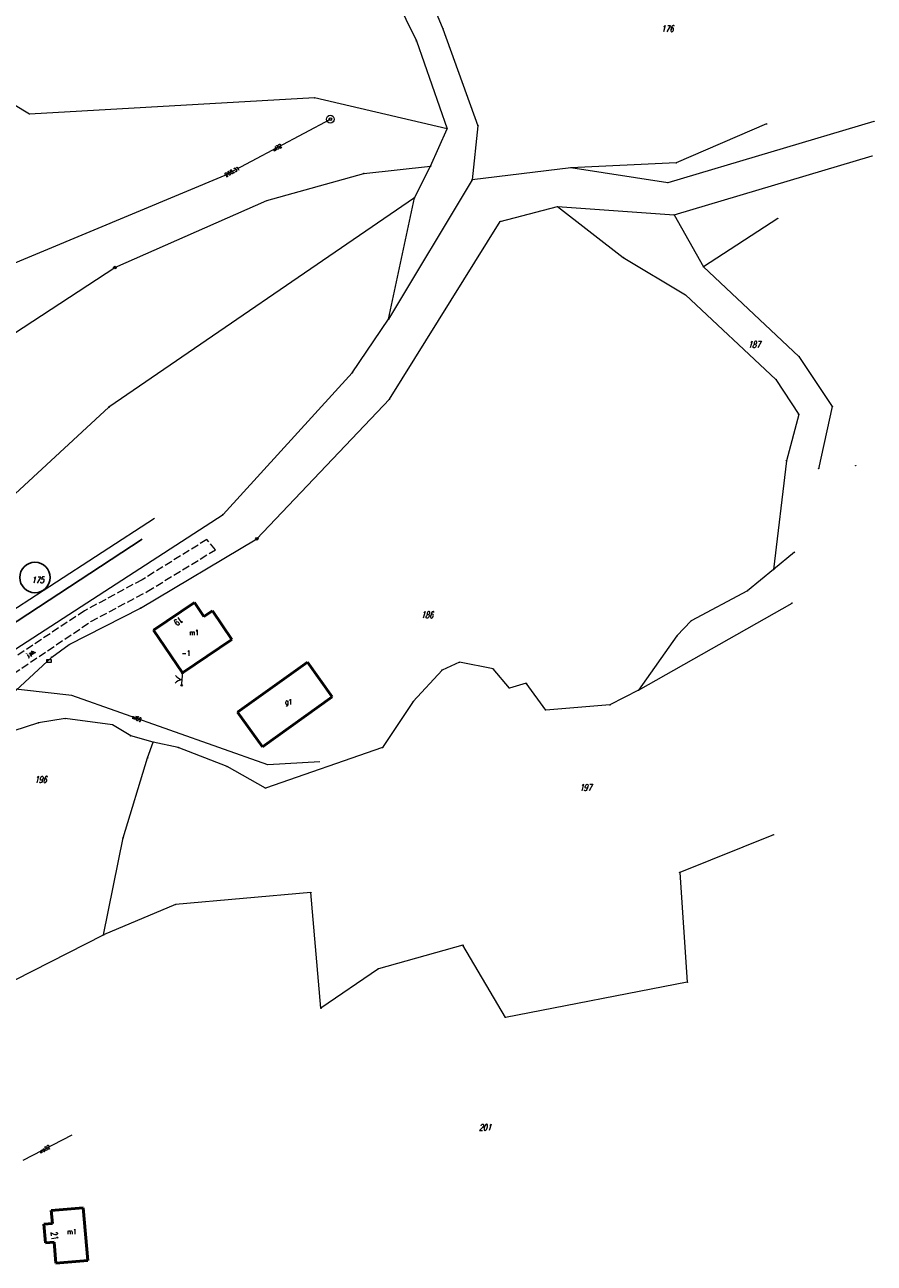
# Model space of a CAD drawing. Header units: metres. Extents: x 8389512 to 8390482, y 5507926 to 5510333.
# Tile 40 of 49: x 8390299 to 8390463, y 5509356 to 5509595. Entities that reach past the tile are written whole.
import ezdxf
from ezdxf.enums import TextEntityAlignment as Align

# ---------------------------------------------------------------- set-up
doc = ezdxf.new("R2010")
doc.units = ezdxf.units.M
doc.header["$MEASUREMENT"] = 0
for name, pattern in [('1', [0]), ('2_OTKJ', [2, 1.5, -0.5]), ('3_EGBB03', [0]), ('3_EGBP', [1.5, 1, -0.5]), ('3_EGBU_A', [0]), ('4_SUWP', [0])]:
    doc.linetypes.add(name, pattern=pattern)
doc.layers.get('0').update_dxf_attribs({"color": 252, "linetype": 'CONTINUOUS', "lineweight": 100})
for name, color, linetype, lineweight in [('Dzialki', 252, '1', 18), ('EADTD_T_0', 252, 'CONTINUOUS', 25), ('EGBB_E_T_0', 252, 'CONTINUOUS', 20), ('EGBB_L_0', 252, '3_EGBU_A', 50), ('EGBC_E_T_1', 252, 'CONTINUOUS', 20), ('EGBC_L_1', 252, '3_EGBP', 18), ('Numery_dzialek', 252, 'CONTINUOUS', 13), ('OTK_E_T_0', 252, 'CONTINUOUS', 0), ('OTK_L_0', 252, '2_OTKJ', 18), ('OTO_L_1', 252, 'CONTINUOUS', 18), ('Oz działek', 3, 'CONTINUOUS', 25), ('P_SUE_T_4', 252, 'CONTINUOUS', 18), ('PROJEKTOWANA KANALIZACJA', 1, 'CONTINUOUS', 25), ('PROJEKTOWANA WODA', 220, 'CONTINUOUS', 18), ('Punkty', 252, 'CONTINUOUS', 9), ('SUW_T_3', 252, 'CONTINUOUS', 18), ('SUWP_E_T_0', 5, 'CONTINUOUS', 0), ('SUWP_L_0', 5, '4_SUWP', 18), ('SUWR_T_0', 5, 'CONTINUOUS', 18)]:
    doc.layers.add(name, color=color, linetype=linetype, lineweight=lineweight)
doc.styles.get("Standard").update_dxf_attribs({"font": 'Simplex.SHX', "width": 0.75})

# ---------------------------------------------------------------- blocks, each defined once
blk = doc.blocks.new('GRO')
at = {"linetype": 'Continuous'}
blk.add_circle((0, 0), 0.045, dxfattribs=at)
blk = doc.blocks.new('GRT')
at = {"linetype": 'Continuous'}
blk.add_circle((0, 0), 0.25, dxfattribs=at)
blk = doc.blocks.new('4_SUES')
at = {"linetype": 'Continuous'}
for p, q in [((0.5, 0.25), (-0.5, 0.25)), ((-0.5, 0.25), (-0.5, -0.25)), ((0.5, -0.25), (0.5, 0.25)), ((-0.5, -0.25), (0.5, -0.25))]:
    blk.add_line(p, q, dxfattribs=at)
blk = doc.blocks.new('4_SUWS')
at = {"linetype": 'Continuous'}
for radius in [0.75, 0.25]:
    blk.add_circle((0, 0), radius, dxfattribs=at)
blk = doc.blocks.new('4_SUPS')
at = {"linetype": 'Continuous'}
blk.add_circle((0, 0), 0.0625, dxfattribs=at)

msp = doc.modelspace()

# ---------------------------------------------------------------- linework, layer by layer
at = {"layer": 'Dzialki'}
for p, q in [((8390373.67, 5509609.34), (8390379.79, 5509594.45)), ((8390367.62, 5509606.51), (8390374.68, 5509592.1)), ((8390379.79, 5509594.45), (8390386.58, 5509575.68)), ((8390299.86, 5509577.94), (8390275.67, 5509592.39)), ((8390374.68, 5509592.1), (8390380.61, 5509575.11)), ((8390354.94, 5509581.07), (8390299.86, 5509577.94)), ((8390380.61, 5509575.11), (8390354.94, 5509581.07)), ((8390463.14, 5509576.53), (8390423.28, 5509564.67)), ((8390442.38, 5509576.04), (8390424.89, 5509568.49)), ((8390377.4, 5509567.88), (8390380.61, 5509575.11)), ((8390386.58, 5509575.68), (8390385.43, 5509565.22)), ((8390424.5, 5509558.45), (8390462.77, 5509569.84)), ((8390345.77, 5509561.2), (8390364.51, 5509566.46)), ((8390364.51, 5509566.46), (8390377.4, 5509567.88)), ((8390374.3, 5509561.75), (8390377.4, 5509567.88)), ((8390404.53, 5509567.56), (8390385.43, 5509565.22)), ((8390424.89, 5509568.49), (8390404.53, 5509567.56)), ((8390423.28, 5509564.67), (8390404.53, 5509567.56)), ((8390385.43, 5509565.22), (8390369.28, 5509538.28)), ((8390374.3, 5509561.75), (8390315.22, 5509521.26)), ((8390369.28, 5509538.28), (8390374.3, 5509561.75)), ((8390316.38, 5509548.25), (8390345.77, 5509561.2)), ((8390390.89, 5509557.2), (8390401.94, 5509560.04)), ((8390401.94, 5509560.04), (8390414.66, 5509550.23)), ((8390401.94, 5509560.04), (8390424.5, 5509558.45)), ((8390369.46, 5509522.8), (8390390.89, 5509557.2)), ((8390424.5, 5509558.45), (8390430.18, 5509548.41)), ((8390444.53, 5509557.78), (8390430.18, 5509548.41)), ((8390414.66, 5509550.23), (8390426.67, 5509542.97)), ((8390296.96, 5509535.58), (8390316.38, 5509548.25)), ((8390430.18, 5509548.41), (8390448.62, 5509531.09)), ((8390426.67, 5509542.97), (8390444.19, 5509526.64)), ((8390362.28, 5509527.91), (8390369.28, 5509538.28)), ((8390448.62, 5509531.09), (8390455.06, 5509521.38)), ((8390337.3, 5509500.53), (8390362.28, 5509527.91)), ((8390444.19, 5509526.64), (8390448.6, 5509519.84)), ((8390315.22, 5509521.26), (8390292.76, 5509500.55)), ((8390343.84, 5509495.83), (8390369.46, 5509522.8)), ((8390455.06, 5509521.38), (8390452.43, 5509509.37)), ((8390448.6, 5509519.84), (8390446.22, 5509510.9)), ((8390446.22, 5509510.9), (8390443.74, 5509489.85)), ((8390294.86, 5509472.97), (8390337.3, 5509500.53)), ((8390321.33, 5509482.41), (8390343.84, 5509495.83)), ((8390447.76, 5509493.2), (8390443.74, 5509489.85)), ((8390443.74, 5509489.85), (8390438.66, 5509485.74)), ((8390438.66, 5509485.74), (8390427.78, 5509479.94)), ((8390417.61, 5509466.53), (8390447.3, 5509483.39)), ((8390307.55, 5509475.35), (8390321.33, 5509482.41)), ((8390427.78, 5509479.94), (8390425.03, 5509477.03)), ((8390304.16, 5509472.95), (8390307.55, 5509475.35)), ((8390425.03, 5509477.03), (8390417.61, 5509466.53)), ((8390295.52, 5509464.85), (8390304.16, 5509472.95)), ((8390383.03, 5509471.94), (8390379.63, 5509470.44)), ((8390389.54, 5509470.65), (8390383.03, 5509471.94)), ((8390392.68, 5509466.95), (8390389.54, 5509470.65)), ((8390379.63, 5509470.44), (8390374.06, 5509464.36)), ((8390395.92, 5509467.87), (8390392.68, 5509466.95)), ((8390399.67, 5509462.7), (8390395.92, 5509467.87)), ((8390417.61, 5509466.53), (8390412.08, 5509463.71)), ((8390374.06, 5509464.36), (8390368.13, 5509455.43)), ((8390412.08, 5509463.71), (8390399.67, 5509462.7)), ((8390306.77, 5509461.04), (8390301.58, 5509460.23)), ((8390315.94, 5509459.87), (8390306.77, 5509461.04)), ((8390301.58, 5509460.23), (8390296.66, 5509458.65)), ((8390319.44, 5509457.7), (8390315.94, 5509459.87)), ((8390323.81, 5509456.5), (8390319.44, 5509457.7)), ((8390322.7, 5509453.44), (8390323.81, 5509456.5)), ((8390328.63, 5509455.45), (8390323.81, 5509456.5)), ((8390338.09, 5509451.76), (8390328.63, 5509455.45)), ((8390368.13, 5509455.43), (8390345.5, 5509447.6)), ((8390317.95, 5509437.97), (8390322.7, 5509453.44)), ((8390345.5, 5509447.6), (8390338.09, 5509451.76)), ((8390314.2, 5509419.21), (8390317.95, 5509437.97)), ((8390443.69, 5509438.58), (8390425.57, 5509431.29)), ((8390425.57, 5509431.29), (8390427.05, 5509410.06)), ((8390354.27, 5509427.4), (8390328.08, 5509425.09)), ((8390356.22, 5509405.04), (8390354.27, 5509427.4)), ((8390328.08, 5509425.09), (8390314.2, 5509419.21)), ((8390281.74, 5509402.72), (8390314.2, 5509419.21)), ((8390383.66, 5509417.23), (8390367.33, 5509412.69)), ((8390391.9, 5509403.28), (8390383.66, 5509417.23)), ((8390367.33, 5509412.69), (8390356.22, 5509405.04)), ((8390427.05, 5509410.06), (8390391.9, 5509403.28))]:
    msp.add_line(p, q, dxfattribs=at)
at = {"layer": 'EGBB_L_0', "linetype": '3_EGBU_A'}
for p, q in [((8390331.74, 5509483.47), (8390323.87, 5509478.14)), ((8390333.56, 5509480.77), (8390331.74, 5509483.47)), ((8390335.22, 5509481.9), (8390333.56, 5509480.77)), ((8390338.98, 5509476.35), (8390335.22, 5509481.9)), ((8390329.46, 5509469.9), (8390323.87, 5509478.14)), ((8390338.98, 5509476.35), (8390329.46, 5509469.9))]:
    msp.add_line(p, q, dxfattribs=at)
at = {"layer": 'EGBB_L_0', "linetype": '3_EGBB03'}
for p, q in [((8390353.59, 5509471.97), (8390340.11, 5509462.31)), ((8390358.39, 5509465.26), (8390353.59, 5509471.97)), ((8390358.39, 5509465.26), (8390344.91, 5509455.61)), ((8390344.91, 5509455.61), (8390340.11, 5509462.31)), ((8390310.23, 5509366.47), (8390304.09, 5509365.94)), ((8390304.09, 5509365.94), (8390304.32, 5509363.42)), ((8390311.12, 5509356.28), (8390310.23, 5509366.47)), ((8390304.32, 5509363.42), (8390302.64, 5509363.27)), ((8390302.64, 5509363.27), (8390302.97, 5509359.71)), ((8390302.97, 5509359.71), (8390304.63, 5509359.81)), ((8390304.63, 5509359.81), (8390304.98, 5509355.74)), ((8390304.98, 5509355.74), (8390311.12, 5509356.28))]:
    msp.add_line(p, q, dxfattribs=at)
at = {"layer": 'EGBC_L_1', "linetype": '3_EGBP'}
for p, q in [((8390323.87, 5509478.14), (8390331.74, 5509483.47)), ((8390331.74, 5509483.47), (8390333.56, 5509480.77)), ((8390333.56, 5509480.77), (8390335.22, 5509481.9)), ((8390335.22, 5509481.9), (8390338.98, 5509476.35)), ((8390329.46, 5509469.9), (8390323.87, 5509478.14)), ((8390338.98, 5509476.35), (8390329.46, 5509469.9))]:
    msp.add_line(p, q, dxfattribs=at)
at = {"layer": 'OTK_L_0', "linetype": '2_OTKJ'}
for p, q in [((8390334.17, 5509495.67), (8390321.64, 5509487.9)), ((8390335.83, 5509493.71), (8390334.17, 5509495.67)), ((8390322.65, 5509485.63), (8390335.83, 5509493.71)), ((8390321.64, 5509487.9), (8390310.5, 5509481.9)), ((8390311.74, 5509479.82), (8390322.65, 5509485.63)), ((8390310.5, 5509481.9), (8390293.64, 5509470.69)), ((8390295.08, 5509468.59), (8390311.74, 5509479.82))]:
    msp.add_line(p, q, dxfattribs=at)
at = {"layer": 'OTO_L_1'}
for p, q in [((8390329.31, 5509467.83), (8390329.42, 5509469.32)), ((8390329.42, 5509469.32), (8390329.46, 5509469.9)), ((8390329.29, 5509467.5), (8390329.33, 5509468.08))]:
    msp.add_line(p, q, dxfattribs=at)
for centre in [(8390329.46, 5509469.9), (8390329.29, 5509467.5)]:
    msp.add_circle(centre, 0.17, dxfattribs=at)
for centre, start, end in [((8390329.51, 5509466.58), 94.0489, 138.1233), ((8390329.78, 5509470.53), 214.0856, 258.16)]:
    msp.add_arc(centre, 2, start, end, dxfattribs=at)
at = {"layer": 'Oz działek', "linetype": 'Continuous'}
msp.add_circle((8390300.93, 5509488.34), 2.94, dxfattribs=at)
at = {"layer": 'PROJEKTOWANA KANALIZACJA', "linetype": 'Continuous'}
msp.add_line((8390281.92, 5509469.73), (8390321.67, 5509495.77), dxfattribs=at)
at = {"layer": 'PROJEKTOWANA WODA', "linetype": 'Continuous'}
msp.add_line((8390278.08, 5509469.98), (8390324.01, 5509499.81), dxfattribs=at)
at = {"layer": 'SUWP_L_0', "linetype": '4_SUWP'}
for p, q in [((8390337.72, 5509566.12), (8390358.04, 5509576.95)), ((8390284.93, 5509544.09), (8390337.72, 5509566.12)), ((8390308.05, 5509465.53), (8390265.34, 5509470.27)), ((8390345.96, 5509452.11), (8390308.05, 5509465.53)), ((8390355.99, 5509452.72), (8390345.96, 5509452.11)), ((8390308.05, 5509380.51), (8390298.55, 5509375.61))]:
    msp.add_line(p, q, dxfattribs=at)

# ---------------------------------------------------------------- block references
at = {"layer": 'P_SUE_T_4'}
msp.add_blockref('4_SUES', (8390303.65, 5509472.18), dxfattribs=at)
at = {"layer": 'Punkty'}
for name, p in [('GRO', (8390379.79, 5509594.45)), ('GRO', (8390374.68, 5509592.1)), ('GRO', (8390354.94, 5509581.07)), ('GRO', (8390299.86, 5509577.94)), ('GRO', (8390442.38, 5509576.04)), ('GRO', (8390463.14, 5509576.53)), ('GRO', (8390380.61, 5509575.11)), ('GRO', (8390386.58, 5509575.68)), ('GRO', (8390462.77, 5509569.84)), ('GRO', (8390364.51, 5509566.46)), ('GRO', (8390377.4, 5509567.88)), ('GRO', (8390404.53, 5509567.56)), ('GRO', (8390424.89, 5509568.49)), ('GRO', (8390385.43, 5509565.22)), ('GRO', (8390423.28, 5509564.67)), ('GRO', (8390374.3, 5509561.75)), ('GRO', (8390345.77, 5509561.2)), ('GRO', (8390401.94, 5509560.04)), ('GRO', (8390390.89, 5509557.2)), ('GRO', (8390424.5, 5509558.45)), ('GRO', (8390444.53, 5509557.78)), ('GRO', (8390414.66, 5509550.23)), ('GRT', (8390316.38, 5509548.25)), ('GRO', (8390430.18, 5509548.41)), ('GRO', (8390426.67, 5509542.97)), ('GRO', (8390369.28, 5509538.28)), ('GRO', (8390448.62, 5509531.09)), ('GRO', (8390362.28, 5509527.91)), ('GRO', (8390444.19, 5509526.64)), ('GRO', (8390315.22, 5509521.26)), ('GRO', (8390369.46, 5509522.8)), ('GRO', (8390455.06, 5509521.38)), ('GRO', (8390448.6, 5509519.84)), ('GRO', (8390446.22, 5509510.9)), ('GRO', (8390452.43, 5509509.37)), ('GRO', (8390459.61, 5509509.97)), ('GRO', (8390337.3, 5509500.53)), ('GRT', (8390343.84, 5509495.83)), ('GRO', (8390447.76, 5509493.2)), ('GRO', (8390443.74, 5509489.85)), ('GRO', (8390438.66, 5509485.74)), ('GRO', (8390447.3, 5509483.39)), ('GRO', (8390321.33, 5509482.41)), ('GRO', (8390427.78, 5509479.94)), ('GRO', (8390307.55, 5509475.35)), ('GRO', (8390425.03, 5509477.03)), ('GRO', (8390304.16, 5509472.95)), ('GRO', (8390383.03, 5509471.94)), ('GRO', (8390389.54, 5509470.65)), ('GRO', (8390379.63, 5509470.44)), ('GRO', (8390392.68, 5509466.95)), ('GRO', (8390395.92, 5509467.87)), ('GRO', (8390417.61, 5509466.53)), ('GRO', (8390374.06, 5509464.36)), ('GRO', (8390412.08, 5509463.71)), ('GRO', (8390306.77, 5509461.04)), ('GRO', (8390399.67, 5509462.7)), ('GRO', (8390301.58, 5509460.23)), ('GRO', (8390315.94, 5509459.87)), ('GRO', (8390319.44, 5509457.7)), ('GRO', (8390323.81, 5509456.5)), ('GRO', (8390328.63, 5509455.45)), ('GRO', (8390368.13, 5509455.43)), ('GRO', (8390322.7, 5509453.44)), ('GRO', (8390338.09, 5509451.76)), ('GRO', (8390345.5, 5509447.6)), ('GRO', (8390317.95, 5509437.97)), ('GRO', (8390443.69, 5509438.58)), ('GRO', (8390425.57, 5509431.29)), ('GRO', (8390354.27, 5509427.4)), ('GRO', (8390328.08, 5509425.09)), ('GRO', (8390314.2, 5509419.21)), ('GRO', (8390383.66, 5509417.23)), ('GRO', (8390367.33, 5509412.69)), ('GRO', (8390427.05, 5509410.06)), ('GRO', (8390356.22, 5509405.04)), ('GRO', (8390391.9, 5509403.28))]:
    msp.add_blockref(name, p, dxfattribs=at)
at = {"layer": 'SUW_T_3'}
msp.add_blockref('4_SUWS', (8390358.04, 5509576.95), dxfattribs=at)
at = {"layer": 'SUWR_T_0'}
msp.add_blockref('4_SUPS', (8390337.72, 5509566.12), dxfattribs=at)

# ---------------------------------------------------------------- texts
at = {"layer": 'EADTD_T_0', "width": 0.7}
for s, rotation, p in [('19', 214.9847, (8390328.3, 5509480.37)), ('21', 277.94, (8390304.09, 5509360.92))]:
    msp.add_text(s, height=1.25, rotation=rotation, dxfattribs=at).set_placement(p, align=Align.CENTER)
at = {"layer": 'EGBB_E_T_0', "width": 0.7}
for s, p in [('m1', (8390330.76, 5509477.19)), ('g1', (8390349.25, 5509463.79)), ('m1', (8390307.16, 5509361.33))]:
    msp.add_text(s, height=1, dxfattribs=at).set_placement(p)
at = {"layer": 'EGBC_E_T_1', "width": 0.7}
msp.add_text('-1', height=1, dxfattribs=at).set_placement((8390330.13, 5509473.71), align=Align.MIDDLE)
at = {"layer": 'Numery_dzialek', "oblique": 15, "width": 0.7}
for s, p in [('176', (8390422.02, 5509595.09)), ('187', (8390438.79, 5509534)), ('175', (8390300.27, 5509488.49)), ('186', (8390375.57, 5509481.73)), ('196', (8390300.84, 5509449.89)), ('197', (8390406.19, 5509448.34)), ('201', (8390386.75, 5509382.63))]:
    msp.add_text(s, height=1.25, dxfattribs=at).set_placement(p, align=Align.TOP_LEFT)
at = {"layer": 'OTK_E_T_0', "lineweight": 9, "width": 0.7}
msp.add_text('j.pb.', height=0.75, rotation=31.2638, dxfattribs=at).set_placement((8390300.2, 5509473.62), align=Align.MIDDLE)
at = {"layer": 'SUWP_E_T_0', "lineweight": 9, "width": 0.7}
for s, rotation, p in [('wl32', 28.0564, (8390347.72, 5509571.45)), ('wl60', 340.5099, (8390320.61, 5509461.09)), ('wo32', 27.3069, (8390302.8, 5509377.8))]:
    msp.add_text(s, height=0.75, rotation=rotation, dxfattribs=at).set_placement(p, align=Align.MIDDLE)
at = {"layer": 'SUWR_T_0', "lineweight": 9, "width": 0.7}
msp.add_text('268.31', height=0.75, rotation=28.0564, dxfattribs=at).set_placement((8390337.72, 5509566.12), align=Align.MIDDLE_LEFT)

doc.saveas('drawing.dxf')
